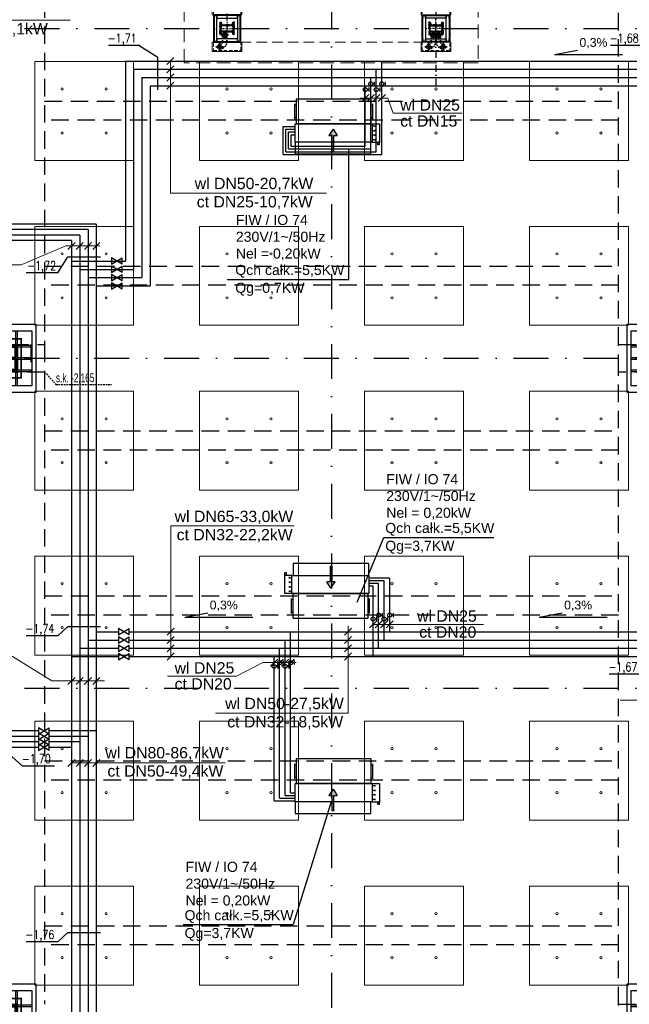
# Model space of a CAD drawing. Header units: centimetres. Extents: x -10702 to 24628, y -4437 to 19798.
# Tile 32 of 92: x 9893 to 11002, y 6225 to 8016. Entities that reach past the tile are written whole.
import ezdxf

# ---------------------------------------------------------------- set-up
doc = ezdxf.new("R2010")
doc.units = ezdxf.units.CM
for name, pattern in [('Balustrady$0$DASHED', [0.75, 0.5, -0.25]), ('DASHDOT2', [12.7, 6.35, -3.175, 0, -3.175]), ('DIVIDE', [31.75, 12.7, -6.35, 0, -6.35, 0, -6.35]), ('HIDDEN', [9.525, 6.35, -3.175]), ('Kondygnacja  -0_5$0$HIDDEN', [9.525, 6.35, -3.175]), ('Kondygnacja  -0_5$0$HIDDEN2', [4.7625, 3.175, -1.5875]), ('Obudowy i okł. słupów$0$HIDDEN', [9.525, 6.35, -3.175]), ('Osie rzutów$0$DASHDOT2', [12.7, 6.35, -3.175, 0, -3.175]), ('Przekrój B-B$0$DASHDOT2', [12.7, 6.35, -3.175, 0, -3.175])]:
    doc.linetypes.add(name, pattern=pattern)
doc.layers.get('0').update_dxf_attribs({"color": 8})
for name, color, linetype in [('ARCH_INFO_OSIE', 8, 'Continuous'), ('ARCH_INFO_OSIE_IST', 8, 'Przekrój B-B$0$DASHDOT2'), ('bgde_dodatki powykonawcze', 7, 'Continuous'), ('D1$0$ARCH_INFO_OPISY', 8, 'Continuous'), ('KJP_ARMATURA', 2, 'Continuous'), ('KJP_KK_OPISY MOCY klimakonwektorów', 7, 'Continuous'), ('Kondygnacja  -0_5$0$ARCH_KONSTR_POWYŻEJ RZUTU', 8, 'Kondygnacja  -0_5$0$HIDDEN'), ('Kondygnacja  -0_5$0$ARCH_KONSTR_POWYŻEJ RZUTU_IST', 8, 'Kondygnacja  -0_5$0$HIDDEN2'), ('Kondygnacja  -0_5$0$ARCH_KONSTRUKCJA_NIEWIDOCZNA', 8, 'Continuous'), ('Kondygnacja  -0_5$0$ARCH_OKŁADZINA', 8, 'Continuous'), ('Kondygnacja  -0_5$0$ARCH_SŁUPY', 8, 'Continuous'), ('Kondygnacja -1$0$ARCH_STAL_IST', 8, 'Continuous'), ('Obudowy i okł. słupów$0$ARCH_GK', 8, 'Continuous'), ('Obudowy i okł. słupów$0$ARCH_PROFILE', 8, 'Continuous'), ('Osie rzutów$0$ARCH_INFO_OSIE_IST', 8, 'Osie rzutów$0$DASHDOT2'), ('Osie rzutów$0$ARCH_INFO_OSIE_OPISY_IST', 8, 'Continuous')]:
    doc.layers.add(name, color=color, linetype=linetype)
for name, color, linetype, lineweight in [('bgde_opis ct 1', 7, 'Continuous', 20), ('bgde_rzędne wl ct', 7, 'Continuous', 25), ('bgde_urządzenia', 3, 'Continuous', 30), ('INSTALACJE', 8, 'Continuous', 35), ('KJP_CT_kk_powrót', 30, '04_CT_KOMF_POW', 25), ('KJP_CT_kk_zasil', 30, '04_CT_KOMF_ZAS', 25), ('KJP_WL_kk zasil', 150, '04_WL_KOMF_ZAS', 25), ('KJP_WL_kk_powr', 150, '04_WL_KOMF_POW', 25), ('Obudowy i okł. słupów$0$ARCH_hatch', 8, 'Continuous', 13), ('Obudowy i okł. słupów$0$ARCH_WIDOK', 8, 'Continuous', 13), ('SU Lampy kwadratowe  -05$0$ARCH_SUFITY_PODWIESZANE', 8, 'Continuous', 9)]:
    doc.layers.add(name, color=color, linetype=linetype, lineweight=lineweight)
doc.styles.add('Arial', font='arial.ttf')
doc.styles.add('Kondygnacja  -0_5$0$BIKTS', font='bikromsw.shx', dxfattribs={"width": 0.8})
doc.styles.add('st rom', font='Romans.shx', dxfattribs={"width": 0.8})
doc.linetypes.add('04_CT_KOMF_POW', pattern='A,100,-15,["CTKp",Standard,S=10,R=0,X=-10,Y=-5],-35', length=150)
doc.linetypes.add('04_CT_KOMF_ZAS', pattern='A,100,-15,["CTKz",Standard,S=10,R=0,X=-10,Y=-5],-35', length=150)
doc.linetypes.add('04_WL_KOMF_POW', pattern='A,100,-15,["WLKp",Standard,S=10,R=0,X=-10,Y=-5],-35', length=150)
doc.linetypes.add('04_WL_KOMF_ZAS', pattern='A,100,-15,["WLKz",Standard,S=10,R=0,X=-10,Y=-5],-35', length=150)
pattern_1 = [(45, (-1133.3117, -3177.9858), (-0.6735192, 0.6735192), [])]
pattern_2 = [(315, (-9168.25782, 10650.3877), (0.224506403, 0.224506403), [])]

# ---------------------------------------------------------------- blocks, each defined once
blk = doc.blocks.new('Osie rzutów')
at = {"layer": 'Osie rzutów$0$ARCH_INFO_OSIE_IST', "ltscale": 10}
for p, q in [((10460, 12510), (10460, 4623.26)), ((4436.24, 8000), (15156.54, 8000)), ((4436.04, 7400), (15156.54, 7400)), ((4436.04, 6800), (15156.54, 6800))]:
    blk.add_line(p, q, dxfattribs=at)
blk = doc.blocks.new('SU Lampy kwadratowe  -05$0$moduł sufitu')
at = {"layer": 'SU Lampy kwadratowe  -05$0$ARCH_SUFITY_PODWIESZANE'}
for points in [[(60, -60), (240, -60), (240, -240), (60, -240)], [(360, -60), (540, -60), (540, -240), (360, -240)], [(60, -360), (240, -360), (240, -540), (60, -540)], [(360, -360), (540, -360), (540, -540), (360, -540)]]:
    blk.add_lwpolyline(points, close=True, dxfattribs=at)
for centre in [(110, -110), (190, -110), (410, -110), (490, -110), (110, -190), (190, -190), (410, -190), (490, -190), (110, -410), (190, -410), (410, -410), (490, -410), (110, -490), (190, -490), (410, -490), (490, -490)]:
    blk.add_circle(centre, 2, dxfattribs=at)
blk = doc.blocks.new('SU Lampy kwadratowe  -05')
at = {"layer": 'SU Lampy kwadratowe  -05$0$ARCH_SUFITY_PODWIESZANE'}
for p in [(9860, 8000), (10460, 8000), (9860, 7400), (10460, 7400), (9860, 6800), (10460, 6800)]:
    blk.add_blockref('SU Lampy kwadratowe  -05$0$moduł sufitu', p, dxfattribs=at)
blk = doc.blocks.new('Kondygnacja  -0_5$0$słup_kwadrat')
at = {"layer": 'Kondygnacja  -0_5$0$ARCH_SŁUPY', "lineweight": 40}
h = blk.add_hatch(dxfattribs=at)
h.set_pattern_fill('ANSI31', color=256, scale=0.3, style=0)
h.set_pattern_definition(pattern_1)
h.paths.add_polyline_path([(36, 34), (39, 34), (39, 84), (36, 84)])
h = blk.add_hatch(dxfattribs=at)
h.set_pattern_fill('ANSI31', color=256, scale=0.3, style=0)
h.set_pattern_definition(pattern_1)
h.paths.add_polyline_path([(89, 80), (89, 83), (39, 83), (39, 80)])
h = blk.add_hatch(dxfattribs=at)
h.set_pattern_fill('ANSI31', color=256, scale=0.3, style=0)
h.set_pattern_definition(pattern_1)
h.paths.add_polyline_path([(89, 34), (92, 34), (92, 84), (89, 84)])
h = blk.add_hatch(dxfattribs=at)
h.set_pattern_fill('ANSI31', color=256, scale=0.3, style=0)
h.set_pattern_definition(pattern_1)
h.paths.add_polyline_path([(89, 57.5), (89, 60.5), (39, 60.5), (39, 57.5)])
h = blk.add_hatch(dxfattribs=at)
h.set_pattern_fill('ANSI31', color=256, scale=0.3, style=0)
h.set_pattern_definition(pattern_1)
h.paths.add_polyline_path([(89, 35), (89, 38), (39, 38), (39, 35)])
at = {"layer": 'Kondygnacja  -0_5$0$ARCH_KONSTRUKCJA_NIEWIDOCZNA'}
blk.add_lwpolyline([(119, 109), (119, 9), (9, 9), (9, 109)], close=True, dxfattribs=at)
for points in [[(36, 109), (36, 84)], [(39, 109), (39, 84)], [(62.5, 109), (62.5, 83)], [(65.5, 109), (65.5, 83)], [(89, 109), (89, 84)], [(92, 109), (92, 84)], [(9, 83), (36, 83)], [(9, 80), (36, 80)], [(92, 83), (119, 83)], [(92, 80), (119, 80)], [(9, 60.5), (36, 60.5)], [(9, 57.5), (36, 57.5)], [(92, 60.5), (119, 60.5)], [(92, 57.5), (119, 57.5)], [(9, 38), (36, 38)], [(92, 38), (119, 38)], [(9, 35), (36, 35)], [(36, 34), (36, 9)], [(39, 34), (39, 9)], [(62.5, 35), (62.5, 9)], [(65.5, 35), (65.5, 9)], [(89, 34), (89, 9)], [(92, 35), (119, 35)], [(92, 34), (92, 9)]]:
    blk.add_lwpolyline(points, dxfattribs=at)
at = {"layer": 'Kondygnacja  -0_5$0$ARCH_OKŁADZINA'}
blk.add_lwpolyline([(2, 121), (126, 121), (126, -3), (2, -3)], close=True, dxfattribs=at)
at = {"layer": 'Kondygnacja  -0_5$0$ARCH_SŁUPY', "lineweight": 40}
for p, q in [((39, 60.5), (89, 60.5)), ((89, 57.5), (39, 57.5))]:
    blk.add_line(p, q, dxfattribs=at)
at = {"layer": 'Kondygnacja  -0_5$0$ARCH_SŁUPY', "lineweight": 50, "const_width": 3}
blk.add_lwpolyline([(28.5, 94.5), (99.5, 94.5), (99.5, 23.5), (28.5, 23.5)], close=True, dxfattribs=at)
at = {"layer": 'Kondygnacja  -0_5$0$ARCH_SŁUPY', "lineweight": 40}
for points in [[(36, 84), (39, 84), (39, 34), (36, 34)], [(89, 84), (92, 84), (92, 34), (89, 34)]]:
    blk.add_lwpolyline(points, close=True, dxfattribs=at)
for points in [[(89, 83), (39, 83)], [(39, 80), (89, 80)], [(89, 38), (39, 38)], [(39, 35), (89, 35)]]:
    blk.add_lwpolyline(points, dxfattribs=at)
blk = doc.blocks.new('Kondygnacja  -0_5$0$konstrukcja istniejąca -0.5')
at = {"layer": 'Kondygnacja  -0_5$0$ARCH_KONSTR_POWYŻEJ RZUTU_IST', "ltscale": 10}
for points in [[(9938, 8575), (9938, 7425)], [(10982, 7425), (10982, 8575)], [(9938, 7375), (9782, 7375), (9782, 7425), (9938, 7425), (9938, 7375)], [(11138, 7375), (10982, 7375), (10982, 7425), (11138, 7425), (11138, 7375)], [(9938, 7375), (9938, 6225)], [(10982, 6225), (10982, 7375)], [(9938, 7267.9), (10982, 7267.9)], [(10982, 7232.9), (9938, 7232.9)], [(9938, 6967.9), (10982, 6967.9)], [(10982, 6932.9), (9938, 6932.9)], [(9938, 6667.9), (10982, 6667.9)], [(10982, 6632.9), (9938, 6632.9)], [(9938, 6367.9), (10982, 6367.9)], [(10982, 6332.9), (9938, 6332.9)], [(11138, 6175), (10982, 6175), (10982, 6225), (11138, 6225), (11138, 6175)]]:
    blk.add_lwpolyline(points, dxfattribs=at)
at = {"layer": 'Kondygnacja  -0_5$0$ARCH_KONSTR_POWYŻEJ RZUTU_IST', "ltscale": 10, "elevation": 0}
for points in [[(9938, 7867.9), (10982, 7867.9)], [(10982, 7832.9), (9938, 7832.9)], [(9938, 7567.9), (10982, 7567.9)], [(10982, 7532.9), (9938, 7532.9)], [(9913, 7425), (9913, 7375)]]:
    blk.add_lwpolyline(points, dxfattribs=at)
at = {"layer": 'Kondygnacja  -0_5$0$ARCH_KONSTR_POWYŻEJ RZUTU_IST'}
blk.add_lwpolyline([(9938, 7375), (9958.7, 7352.5), (10059.8, 7352.5)], dxfattribs=at)
at = {"layer": 'Kondygnacja  -0_5$0$ARCH_KONSTR_POWYŻEJ RZUTU_IST', "style": 'Kondygnacja  -0_5$0$BIKTS', "width": 0.7}
blk.add_text('s.k. -2,165', height=16, dxfattribs=at).set_placement((9958.7, 7356.5))
blk = doc.blocks.new('pB słup')
at = {"layer": 'Kondygnacja -1$0$ARCH_STAL_IST'}
h = blk.add_hatch(dxfattribs=at)
h.set_pattern_fill('ANSI31', color=256, scale=0.1, angle=270, style=0)
h.set_pattern_definition(pattern_2)
edge = h.paths.add_edge_path()
edge.add_arc((24.9, 9.6), 0.87, 360, 442.0272)
edge.add_line((25, 10.5), (21.3, 11))
edge.add_arc((21.4, 11.5), 0.52, 180, 262.0272, ccw=False)
edge.add_line((20.9, 11.5), (20.9, 12))
edge.add_line((20.9, 12), (31.5, 12))
edge.add_line((31.5, 12), (31.5, 11.5))
edge.add_arc((31, 11.5), 0.52, -82.0272, 0, ccw=False)
edge.add_line((31.1, 11), (27.4, 10.5))
edge.add_arc((27.5, 9.6), 0.87, 97.9728, 180)
edge.add_line((26.6, 9.6), (26.6, -9.6))
edge.add_arc((27.5, -9.6), 0.87, 180, 262.0272)
edge.add_line((27.4, -10.5), (31.1, -11))
edge.add_arc((31, -11.5), 0.52, 0, 82.0272, ccw=False)
edge.add_line((31.5, -11.5), (31.5, -12))
edge.add_line((31.5, -12), (20.9, -12))
edge.add_line((20.9, -12), (20.9, -11.5))
edge.add_arc((21.4, -11.5), 0.52, 97.9728, 180, ccw=False)
edge.add_line((21.3, -11), (25, -10.5))
edge.add_arc((24.9, -9.6), 0.87, 277.9728, 360)
edge.add_line((25.8, -9.6), (25.8, 9.6))
h = blk.add_hatch(dxfattribs=at)
h.set_pattern_fill('ANSI31', color=256, scale=0.1, angle=270, style=0)
h.set_pattern_definition(pattern_2)
edge = h.paths.add_edge_path()
edge.add_arc((38.1, 9.6), 0.87, 97.9728, 180, ccw=False)
edge.add_line((38, 10.5), (41.7, 11))
edge.add_arc((41.6, 11.5), 0.52, 277.9728, 360)
edge.add_line((42.1, 11.5), (42.1, 12))
edge.add_line((42.1, 12), (31.5, 12))
edge.add_line((31.5, 12), (31.5, 11.5))
edge.add_arc((32, 11.5), 0.52, 180, 262.0272)
edge.add_line((31.9, 11), (35.6, 10.5))
edge.add_arc((35.5, 9.6), 0.87, 0, 82.0272, ccw=False)
edge.add_line((36.4, 9.6), (36.4, -9.6))
edge.add_arc((35.5, -9.6), 0.87, 277.9728, 360, ccw=False)
edge.add_line((35.6, -10.5), (31.9, -11))
edge.add_arc((32, -11.5), 0.52, 97.9728, 180)
edge.add_line((31.5, -11.5), (31.5, -12))
edge.add_line((31.5, -12), (42.1, -12))
edge.add_line((42.1, -12), (42.1, -11.5))
edge.add_arc((41.6, -11.5), 0.52, 360, 442.0272)
edge.add_line((41.7, -11), (38, -10.5))
edge.add_arc((38.1, -9.6), 0.87, 180, 262.0272, ccw=False)
edge.add_line((37.2, -9.6), (37.2, 9.6))
at = {"layer": 'Obudowy i okł. słupów$0$ARCH_hatch'}
h = blk.add_hatch(dxfattribs=at)
h.set_pattern_fill('AR-SAND', color=256, scale=0.01, style=0)
h.paths.add_polyline_path([(6.5, 25), (6.5, -25), (56.5, -25), (56.5, 25)])
h.paths.add_polyline_path([(55.2, 23.7), (55.2, -23.8), (7.7, -23.8), (7.7, 23.7)], flags=16)
at = {"layer": 'ARCH_INFO_OSIE', "linetype": 'DIVIDE', "ltscale": 0.1}
for points in [[(51.1, 0), (11.9, 0)], [(23, 0), (32.8, 0)], [(31.5, -14), (31.5, 14)]]:
    blk.add_lwpolyline(points, dxfattribs=at)
at = {"layer": 'Kondygnacja -1$0$ARCH_STAL_IST'}
for points in [[(25.8, 9.6, 0.37402), (25, 10.5), (21.3, 11, -0.37402), (20.9, 11.5), (20.9, 12), (31.5, 12), (31.5, 11.5, -0.37402), (31.1, 11), (27.4, 10.5, 0.37402), (26.6, 9.6), (26.6, -9.6, 0.37402), (27.4, -10.5), (31.1, -11, -0.37402), (31.5, -11.5), (31.5, -12), (20.9, -12), (20.9, -11.5, -0.37402), (21.3, -11), (25, -10.5, 0.37402), (25.8, -9.6)], [(37.2, 9.6, -0.37402), (38, 10.5), (41.7, 11, 0.37402), (42.1, 11.5), (42.1, 12), (31.5, 12), (31.5, 11.5, 0.37402), (31.9, 11), (35.6, 10.5, -0.37402), (36.4, 9.6), (36.4, -9.6, -0.37402), (35.6, -10.5), (31.9, -11, 0.37402), (31.5, -11.5), (31.5, -12), (42.1, -12), (42.1, -11.5, 0.37402), (41.7, -11), (38, -10.5, -0.37402), (37.2, -9.6)]]:
    blk.add_lwpolyline(points, format="xyb", close=True, dxfattribs=at)
at = {"layer": 'Obudowy i okł. słupów$0$ARCH_GK'}
for points in [[(6.5, -25), (56.5, -25), (56.5, 25), (6.5, 25)], [(7.7, -23.8), (55.2, -23.8), (55.2, 23.7), (7.7, 23.7)]]:
    blk.add_lwpolyline(points, close=True, dxfattribs=at)
at = {"layer": 'Obudowy i okł. słupów$0$ARCH_PROFILE'}
for points in [[(7.8, 22.2), (7.8, 22.3), (7.8, 22.8), (7.7, 22.8), (7.7, 23.7), (12.8, 23.7, -1), (12.8, 23.7), (7.8, 23.7), (7.8, 22.9), (7.9, 22.8), (7.9, 22.2), (7.8, 22.1), (7.8, 20.9), (7.9, 20.8), (7.9, 19.7), (7.8, 19.6), (7.8, 18.8), (12.8, 18.8, -1), (12.8, 18.8), (7.7, 18.8), (7.7, 19.6), (7.8, 19.8), (7.8, 20.8), (7.8, 20.9)], [(55.3, 22.2), (55.2, 22.3), (55.2, 22.8), (55.3, 22.8), (55.3, 23.7), (50.3, 23.7, 1), (50.3, 23.7), (55.3, 23.7), (55.3, 22.9), (55.2, 22.8), (55.2, 22.2), (55.3, 22.1), (55.3, 20.9), (55.2, 20.8), (55.2, 19.7), (55.3, 19.6), (55.3, 18.8), (50.3, 18.8, 1), (50.3, 18.8), (55.3, 18.8), (55.3, 19.6), (55.2, 19.8), (55.2, 20.8), (55.3, 20.9)], [(7.8, -22.2), (7.8, -22.2), (7.8, -22.8), (7.7, -22.8), (7.7, -23.8), (12.8, -23.8, 1), (12.8, -23.7), (7.8, -23.7), (7.8, -22.9), (7.9, -22.8), (7.9, -22.2), (7.8, -22.1), (7.8, -20.9), (7.9, -20.8), (7.9, -19.7), (7.8, -19.6), (7.8, -18.8), (12.8, -18.8, 1), (12.8, -18.8), (7.7, -18.8), (7.7, -19.6), (7.8, -19.8), (7.8, -20.8), (7.8, -20.9)], [(55.3, -22.2), (55.2, -22.2), (55.2, -22.8), (55.3, -22.8), (55.3, -23.8), (50.3, -23.8, -1), (50.3, -23.7), (55.3, -23.7), (55.3, -22.9), (55.2, -22.8), (55.2, -22.2), (55.3, -22.1), (55.3, -20.9), (55.2, -20.8), (55.2, -19.7), (55.3, -19.6), (55.3, -18.8), (50.3, -18.8, -1), (50.3, -18.8), (55.3, -18.8), (55.3, -19.6), (55.2, -19.8), (55.2, -20.8), (55.3, -20.9)]]:
    blk.add_lwpolyline(points, format="xyb", close=True, dxfattribs=at)
blk.add_lwpolyline([(50.3, -8.4), (50.3, -18.8), (12.8, -18.8), (12.8, 18.8), (50.3, 18.8), (50.3, -8.4)], dxfattribs=at)
at = {"layer": 'Obudowy i okł. słupów$0$ARCH_WIDOK'}
for points in [[(-10.5, -27), (6.5, -27), (6.5, 27), (-10.5, 27)], [(73.5, -27), (56.5, -27), (56.5, 27), (73.5, 27)]]:
    blk.add_lwpolyline(points, close=True, dxfattribs=at)
at = {"layer": 'Obudowy i okł. słupów$0$ARCH_WIDOK', "linetype": 'Obudowy i okł. słupów$0$HIDDEN'}
blk.add_lwpolyline([(71.5, -25), (71.5, 25), (-8.5, 25), (-8.5, -25)], close=True, dxfattribs=at)
at = {"layer": 'Obudowy i okł. słupów$0$ARCH_WIDOK'}
blk.add_lwpolyline([(37.7, -9.4, 0.520567), (37.7, -8.9, 0.520567), (37.7, -8.2, 0.520567), (37.7, -6.9, 0.520567), (37.7, -4.9, 0.520567), (37.7, -2.8, 0.520567), (37.7, -2.5, 0.520567), (37.7, -1.3, 0.520567), (37.7, 0, 0.520567), (37.7, 0.8, 0.520567), (37.7, 1.9, 0.520567), (37.7, 3.6, 0.520567), (37.7, 5, 0.520567), (37.7, 5.5, 0.520567), (37.7, 7.1, 0.520567), (37.7, 8.2, 0.520567), (37.7, 8.5, 0.520567), (37.7, 9.1, 0.520567), (38.4, 9.1, 0.520567), (38.4, 9.6, 0.520567), (39.2, 9.6, 0.520567), (39.2, 10.3, 0.520567), (40.2, 10.3, 0.520567), (41.1, 10.3, 0.391103), (41.8, 10.6, 0.097049), (42.4, 10.8, 0.466209), (42.8, 11.4, 0.695481), (42.7, 12, 0.486099), (42.8, 12.8, 0.35864), (41.8, 12.9, 0.520567), (40.7, 12.9, 0.520567), (39.9, 12.9, 0.520567), (38.8, 12.9, 0.520567), (37.5, 12.9, 0.520567), (36.5, 12.9, 0.520567), (36.5, 12.4, 0.520567), (35.3, 12.4, 0.520567), (34.3, 12.4, 0.520567), (33.7, 12.4, 0.520567), (32.9, 12.4, 0.520567), (32.1, 12.4, 0.520567), (31.3, 12.4, 0.520567), (30.6, 12.4, 0.630412), (28.2, 12.7, 0.291029), (26.1, 12.6, 0.793013), (24.5, 12.9, 0.148616), (22.1, 12.8, 0.285246), (20.5, 13.3, 1.165163), (19.8, 12.7, 1.326239), (19.8, 11.9, 0.520567), (19.8, 11, 0.520567), (20.9, 11, 0.520567), (20.9, 9.9, 0.520567), (22.7, 9.9, 0.520567), (23.5, 9.9, 0.520567), (23.5, 8.9, 0.520567), (25, 8.9, 0.520567), (25, 7.3, 0.520567), (25, 6.2, 0.520567), (24.9, 5.2, 0.520567), (24.9, 4.6, 0.520567), (25, 2.9, 0.520567), (25, 0.7, 0.520567), (25, -1.4, 0.520567), (25, -3.2, 0.520567), (25.1, -4.2, 0.520567), (25.2, -6.3, 0.520567), (25.1, -7.4, 0.520567), (25.1, -8.3, 0.520567), (25.1, -9, 0.520567), (24.9, -9.6, 0.520567), (23.8, -9.8, 0.520567), (22.6, -9.8, 0.520567), (21.8, -10.1, 0.520567), (20.8, -10.2, 0.520567), (20.3, -10.4, 0.520567), (20.2, -11.1, 0.520567), (20.2, -12.3, 0.520567), (21.2, -13.3, 0.520567), (22, -13.2, 0.520567), (22.9, -13.3, 0.520567), (24.2, -13.1, 0.520567), (25.4, -13.1, 0.520567), (26.8, -13.2, 0.520567), (28.8, -13.3, 0.520567), (30, -13.2, 0.520567), (31.5, -12.9, 0.520567), (32.5, -13, 0.520567), (34, -13.1, 0.520567), (35.7, -13.2, 0.520567), (37, -13.2, 0.520567), (39.2, -13.1, 0.520567), (41.2, -13.2, 0.520567), (42.5, -12.8, 0.520567), (43, -12.1, 0.520567), (42.8, -11.1, 0.520567), (42.3, -10.5, 0.520567), (41.6, -10, 0.520567), (40.4, -9.7, 0.520567), (39.4, -9.7, 0.520567)], format="xyb", close=True, dxfattribs=at)
blk = doc.blocks.new('schody połówka')
at = {"layer": 'ARCH_INFO_OSIE_IST', "ltscale": 2}
for p, q in [((0, -1811, -630), (0, 114, -630)), ((380, 21), (380, -1905.1))]:
    blk.add_line(p, q, dxfattribs=at)
at = {"layer": 'INSTALACJE', "linetype": 'DASHDOT2', "ltscale": 10}
for p, q in [((-4.5, -1818.9, -1120), (-4.5, -1804.9, -140)), ((375.5, -1818.9, -1120), (375.5, -1804.9, -140)), ((384.5, -1818.9, -1120), (384.5, -1804.9, -140)), ((-13.5, -1840.4, -1750), (-13.5, -1826.4, -770)), ((2.5, -1811.9, -1120), (-11.5, -1811.9, -140)), ((366.5, -1840.4, -1750), (366.5, -1826.4, -770)), ((382.5, -1811.9, -1120), (368.5, -1811.9, -140)), ((377.5, -1811.9, -1120), (391.5, -1811.9, -140)), ((393.5, -1840.4, -1750), (393.5, -1826.4, -770)), ((-6.5, -1833.4, -1750), (-20.5, -1833.4, -770)), ((373.5, -1833.5, -1120), (359.5, -1833.5, -140)), ((386.5, -1833.4, -1750), (400.5, -1833.4, -770))]:
    blk.add_line(p, q, dxfattribs=at)
at = {"layer": 'INSTALACJE', "linetype": 'HIDDEN', "ltscale": 0.5}
for p, q in [((-8.5, -1811.8, -630), (-8.5, -1824.4, -630)), ((-0.5, -1811.8, -630), (-0.5, -1824.4, -630)), ((371.5, -1811.8, -630), (371.5, -1824.4, -630)), ((379.5, -1811.8, -630), (379.5, -1824.4, -630)), ((380.5, -1811.8, -630), (380.5, -1824.4, -630)), ((388.5, -1811.8, -630), (388.5, -1824.4, -630))]:
    blk.add_line(p, q, dxfattribs=at)
at = {"layer": 'INSTALACJE'}
for centre in [(-4.5, -1811.9, -630), (375.5, -1811.9, -630), (384.5, -1811.9, -630)]:
    blk.add_circle(centre, 4, dxfattribs=at)
at = {"layer": 'INSTALACJE', "linetype": 'HIDDEN', "ltscale": 0.5}
for centre in [(-13.5, -1833.5, -630), (366.5, -1833.5, -630), (393.5, -1833.5, -630)]:
    blk.add_circle(centre, 4, dxfattribs=at)
for centre, radius, start, end in [((-13.5, -1824.4, -630), 5, 270, 0), ((-13.5, -1824.4, -630), 13, 270, 0), ((366.5, -1824.4, -630), 5, 270, 0), ((366.5, -1824.4, -630), 13, 270, 0), ((393.5, -1824.4, -630), 13, 180, 270), ((393.5, -1824.4, -630), 5, 180, 270)]:
    blk.add_arc(centre, radius, start, end, dxfattribs=at)
at = {"layer": 'Obudowy i okł. słupów$0$ARCH_WIDOK', "linetype": 'Obudowy i okł. słupów$0$HIDDEN', "ltscale": 3}
blk.add_line((25, -1825, -630), (355, -1825, -630), dxfattribs=at)
at = {"layer": 'D1$0$ARCH_INFO_OPISY', "rotation": 270}
blk.add_blockref('pB słup', (0, -1768.5, -630), dxfattribs=at)
at = {"layer": 'D1$0$ARCH_INFO_OPISY', "xscale": -1, "rotation": 90}
blk.add_blockref('pB słup', (380, -1768.5, -630), dxfattribs=at)

msp = doc.modelspace()

# ---------------------------------------------------------------- hatches: boundary and pattern name
at = {"layer": 'bgde_urządzenia'}
h = msp.add_hatch(color=256, dxfattribs=at)
h.paths.add_polyline_path([(10464.358, 7793.417), (10461.358, 7793.417), (10461.358, 7805.083), (10455.168, 7805.083), (10462.858, 7816.511), (10470.548, 7805.083), (10464.358, 7805.083)])
h.paths.add_polyline_path([(10464.358, 7776.75), (10461.358, 7776.75), (10461.358, 7793.417), (10464.358, 7793.417)])
h = msp.add_hatch(color=256, dxfattribs=at)
h.paths.add_polyline_path([(10457.442, 7005.111), (10460.442, 7005.111), (10460.442, 6993.445), (10466.632, 6993.445), (10458.942, 6982.018), (10451.252, 6993.445), (10457.442, 6993.445)])
h.paths.add_polyline_path([(10457.442, 7021.779), (10460.442, 7021.779), (10460.442, 7005.111), (10457.442, 7005.111)])
h = msp.add_hatch(color=256, dxfattribs=at)
h.paths.add_polyline_path([(10464.358, 6593.417), (10461.358, 6593.417), (10461.358, 6605.083), (10455.168, 6605.083), (10462.858, 6616.511), (10470.548, 6605.083), (10464.358, 6605.083)])
h.paths.add_polyline_path([(10464.358, 6576.75), (10461.358, 6576.75), (10461.358, 6593.417), (10464.358, 6593.417)])

# ---------------------------------------------------------------- linework, layer by layer
at = {"linetype": 'Balustrady$0$DASHED', "lineweight": 20, "ltscale": 50, "elevation": -630}
msp.add_lwpolyline([(10192.04, 9882.349), (10726.453, 9882.349), (10726.453, 7937.339), (10192.04, 7937.339)], close=True, dxfattribs=at)
at = {"layer": 'bgde_dodatki powykonawcze'}
for p, q in [((10534.936, 7899.28), (10538.367, 7899.28)), ((10538.367, 7895.621), (10538.367, 7902.939)), ((10554.935, 7899.303), (10558.367, 7899.303)), ((10558.367, 7895.644), (10558.367, 7902.962)), ((10524.943, 7888.69), (10528.375, 7888.69)), ((10528.375, 7885.031), (10528.375, 7892.349)), ((10544.943, 7888.713), (10548.375, 7888.713)), ((10548.375, 7885.054), (10548.375, 7892.372)), ((10549.262, 6932.872), (10552.694, 6932.872)), ((10552.694, 6929.213), (10552.694, 6936.531)), ((10569.262, 6932.895), (10572.694, 6932.895)), ((10572.694, 6929.236), (10572.694, 6936.554)), ((10539.27, 6925.882), (10542.702, 6925.882)), ((10542.702, 6922.223), (10542.702, 6929.541)), ((10559.27, 6925.905), (10562.702, 6925.905)), ((10562.702, 6922.246), (10562.702, 6929.564)), ((10362.647, 6835.794), (10362.647, 6843.112)), ((10369.207, 6846.443), (10372.639, 6846.443)), ((10372.639, 6842.784), (10372.639, 6850.102)), ((10382.647, 6835.816), (10382.647, 6843.134)), ((10389.207, 6846.465), (10392.639, 6846.465)), ((10392.639, 6842.806), (10392.639, 6850.124)), ((10359.215, 6839.453), (10362.647, 6839.453)), ((10379.215, 6839.475), (10382.647, 6839.475))]:
    msp.add_line(p, q, dxfattribs=at)
for centre in [(10531.336, 7899.28), (10551.335, 7899.303), (10521.343, 7888.69), (10541.343, 7888.713), (10545.662, 6932.872), (10565.662, 6932.895), (10535.67, 6925.882), (10555.67, 6925.905), (10355.615, 6839.453), (10365.607, 6846.443), (10375.615, 6839.475), (10385.607, 6846.465)]:
    msp.add_circle(centre, 3.6, dxfattribs=at)
at = {"layer": 'bgde_opis ct 1'}
for p, q in [((9984.759, 8014.816), (9704.374, 8014.816)), ((10173.223, 7947.147), (10160.335, 7934.259)), ((10166.779, 7700.229), (10166.779, 7940.703)), ((10173.223, 7932.147), (10160.335, 7919.259)), ((10173.223, 7917.147), (10160.335, 7904.259)), ((10173.223, 7902.147), (10160.335, 7889.259)), ((10562.35, 7873.32), (10512.02, 7873.32)), ((10527.983, 7879.763), (10515.095, 7866.876)), ((10537.983, 7879.763), (10525.095, 7866.876)), ((10547.983, 7879.763), (10535.095, 7866.876)), ((10557.983, 7879.763), (10545.095, 7866.876)), ((10571.857, 7845.715), (10562.35, 7873.32)), ((10571.857, 7845.715), (10697.683, 7845.715)), ((10450.651, 7700.229), (10166.779, 7700.229)), ((9976.833, 7604.302), (9895.432, 7570.211)), ((10038.637, 7604.302), (9976.833, 7604.302)), ((9993.446, 7610.746), (9980.558, 7597.858)), ((10008.446, 7610.746), (9995.558, 7597.858)), ((10023.446, 7610.746), (10010.558, 7597.858)), ((10038.446, 7610.746), (10025.558, 7597.858)), ((9895.432, 7570.211), (9659.125, 7570.211)), ((10391.78, 7095.51), (10167.392, 7095.51)), ((10167.392, 6857.616), (10167.392, 7095.51)), ((10490.074, 6857.616), (10490.074, 6913.463)), ((10542.106, 6922.548), (10529.218, 6909.66)), ((10736.242, 6916.104), (10535.662, 6916.104)), ((10552.106, 6922.548), (10539.218, 6909.66)), ((10562.106, 6922.548), (10549.218, 6909.66)), ((10572.084, 6922.548), (10559.196, 6909.66)), ((10173.836, 6909.059), (10160.948, 6896.172)), ((10496.518, 6909.059), (10483.63, 6896.172)), ((9838.989, 6882.53), (9951.023, 6813.134)), ((10173.836, 6894.059), (10160.948, 6881.172)), ((10173.836, 6879.059), (10160.948, 6866.172)), ((10496.518, 6894.059), (10483.63, 6881.172)), ((10496.518, 6879.059), (10483.63, 6866.172)), ((10173.836, 6864.059), (10160.948, 6851.172)), ((10496.518, 6864.059), (10483.63, 6851.172)), ((10287.238, 6821.801), (10334.822, 6846.465)), ((10334.822, 6846.465), (10395.811, 6846.465)), ((10362.051, 6852.909), (10349.163, 6840.021)), ((10372.051, 6852.909), (10359.163, 6840.021)), ((10382.051, 6852.909), (10369.163, 6840.021)), ((10392.051, 6852.909), (10379.163, 6840.021)), ((10490.074, 6754.363), (10490.074, 6857.616)), ((9951.023, 6813.134), (10047.1, 6813.134)), ((9993.446, 6819.578), (9980.558, 6806.69)), ((10008.446, 6819.578), (9995.558, 6806.69)), ((10023.166, 6819.578), (10010.278, 6806.69)), ((10038.446, 6819.578), (10025.558, 6806.69)), ((10161.412, 6821.801), (10287.238, 6821.801)), ((11265.153, 6778.113), (10984.768, 6778.112)), ((10490.074, 6754.363), (10248.693, 6754.363)), ((9993.446, 6670.559), (9980.558, 6657.671)), ((10266.353, 6664.115), (9987.002, 6664.115)), ((10008.446, 6670.559), (9995.558, 6657.671)), ((10023.446, 6670.559), (10010.558, 6657.671)), ((10038.446, 6670.559), (10025.558, 6657.671))]:
    msp.add_line(p, q, dxfattribs=at)
at = {"layer": 'bgde_rzędne wl ct'}
for p, q in [((10111.968, 7969.208), (10053.973, 7969.208)), ((10110.326, 7969.208), (10143.913, 7947.909)), ((10865.486, 7952.768), (10907.473, 7960.673)), ((10865.486, 7952.768), (10989.476, 7952.768)), ((11025.231, 7969.208), (10967.362, 7969.208)), ((10143.913, 7888.424), (10143.913, 7947.909)), ((9962.317, 7555.195), (9980.108, 7584.745)), ((9980.108, 7584.745), (10039.593, 7584.745)), ((9962.508, 7555.512), (9904.639, 7555.512)), ((10192.923, 6929.44), (10234.909, 6937.345)), ((10837.594, 6929.44), (10879.581, 6937.345)), ((10192.923, 6929.44), (10316.913, 6929.44)), ((10837.594, 6929.44), (10961.584, 6929.44)), ((9962.317, 6895.261), (9904.448, 6895.261)), ((9962.317, 6895.261), (9980.108, 6912.407)), ((9980.108, 6912.407), (10039.593, 6912.407)), ((11022.984, 6825.359), (10965.115, 6825.359)), ((9898.007, 6658.449), (9878.293, 6675.595)), ((9955.877, 6658.449), (9898.007, 6658.449)), ((9962.317, 6338.547), (9980.108, 6355.693)), ((9980.108, 6355.693), (10039.593, 6355.693)), ((9962.317, 6338.547), (9904.448, 6338.547))]:
    msp.add_line(p, q, dxfattribs=at)
at = {"layer": 'bgde_urządzenia'}
for p, q in [((10392.458, 7862.667), (10392.458, 7835.167)), ((10395.458, 7871.417), (10395.458, 7826.417)), ((10531.458, 7871.417), (10395.458, 7871.417)), ((10531.458, 7871.417), (10531.458, 7826.417)), ((10534.458, 7862.667), (10534.458, 7835.167)), ((10395.458, 7860.167), (10392.458, 7860.167)), ((10531.458, 7860.167), (10534.458, 7860.167)), ((10395.458, 7837.667), (10392.458, 7837.667)), ((10393.958, 7793.417), (10393.958, 7826.417)), ((10393.958, 7826.417), (10533.958, 7826.417)), ((10531.458, 7826.417), (10395.458, 7826.417)), ((10531.458, 7837.667), (10534.458, 7837.667)), ((10533.958, 7826.417), (10533.958, 7793.417)), ((10533.958, 7826.417), (10546.958, 7826.417)), ((10546.958, 7826.417), (10546.958, 7793.417)), ((10462.858, 7816.511), (10455.168, 7805.083)), ((10462.858, 7816.511), (10470.548, 7805.083)), ((10539.158, 7822.292), (10533.958, 7822.292)), ((10539.158, 7814.042), (10533.958, 7814.042)), ((10539.158, 7821.042), (10539.158, 7823.542)), ((10539.158, 7812.792), (10539.158, 7815.292)), ((10531.758, 7793.417), (10393.958, 7793.417)), ((10393.958, 7793.417), (10393.958, 7771.917)), ((10455.168, 7805.083), (10461.358, 7805.083)), ((10461.358, 7776.75), (10461.358, 7805.083)), ((10464.358, 7776.75), (10464.358, 7805.083)), ((10464.358, 7805.083), (10470.548, 7805.083)), ((10531.758, 7771.917), (10531.758, 7793.417)), ((10533.958, 7793.417), (10531.758, 7793.417)), ((10539.158, 7805.792), (10533.958, 7805.792)), ((10539.158, 7797.542), (10533.958, 7797.542)), ((10533.958, 7793.417), (10546.958, 7793.417)), ((10539.158, 7804.542), (10539.158, 7807.042)), ((10539.158, 7796.292), (10539.158, 7798.792)), ((10544.458, 7788.417), (10544.458, 7793.417)), ((10546.958, 7793.417), (10545.458, 7793.417)), ((10546.458, 7793.417), (10546.458, 7788.417)), ((10464.358, 7776.75), (10461.358, 7776.75)), ((10546.458, 7788.417), (10544.458, 7788.417)), ((10393.958, 7771.917), (10531.758, 7771.917)), ((10390.042, 7026.611), (10390.042, 7005.111)), ((10527.842, 7026.611), (10390.042, 7026.611)), ((10457.442, 7021.779), (10457.442, 6993.445)), ((10457.442, 7021.779), (10460.442, 7021.779)), ((10460.442, 7021.779), (10460.442, 6993.445)), ((10527.842, 7005.111), (10527.842, 7026.611)), ((10387.842, 7005.111), (10374.842, 7005.111)), ((10374.842, 6972.111), (10374.842, 7005.111)), ((10374.842, 7005.111), (10376.342, 7005.111)), ((10375.342, 7005.111), (10375.342, 7010.111)), ((10375.342, 7010.111), (10377.342, 7010.111)), ((10377.342, 7010.111), (10377.342, 7005.111)), ((10387.842, 6972.111), (10387.842, 7005.111)), ((10387.842, 7005.111), (10390.042, 7005.111)), ((10390.042, 7005.111), (10527.842, 7005.111)), ((10527.842, 7005.111), (10527.842, 6972.111)), ((10382.642, 7002.236), (10382.642, 6999.736)), ((10382.642, 7000.986), (10387.842, 7000.986)), ((10382.642, 6993.986), (10382.642, 6991.486)), ((10382.642, 6992.736), (10387.842, 6992.736)), ((10382.642, 6985.736), (10382.642, 6983.236)), ((10458.942, 6982.018), (10451.252, 6993.445)), ((10457.442, 6993.445), (10451.252, 6993.445)), ((10458.942, 6982.018), (10466.632, 6993.445)), ((10466.632, 6993.445), (10460.442, 6993.445)), ((10387.842, 6972.111), (10374.842, 6972.111)), ((10382.642, 6984.486), (10387.842, 6984.486)), ((10382.642, 6977.486), (10382.642, 6974.986)), ((10382.642, 6976.236), (10387.842, 6976.236)), ((10527.842, 6972.111), (10387.842, 6972.111)), ((10390.342, 6927.111), (10390.342, 6972.111)), ((10390.342, 6972.111), (10526.342, 6972.111)), ((10526.342, 6927.111), (10526.342, 6972.111)), ((10387.342, 6935.861), (10387.342, 6963.361)), ((10390.342, 6960.861), (10387.342, 6960.861)), ((10526.342, 6960.861), (10529.342, 6960.861)), ((10529.342, 6935.861), (10529.342, 6963.361)), ((10390.342, 6938.361), (10387.342, 6938.361)), ((10526.342, 6938.361), (10529.342, 6938.361)), ((10390.342, 6927.111), (10526.342, 6927.111)), ((10392.458, 6662.667), (10392.458, 6635.167)), ((10395.458, 6671.417), (10395.458, 6626.417)), ((10531.458, 6671.417), (10395.458, 6671.417)), ((10531.458, 6671.417), (10531.458, 6626.417)), ((10534.458, 6662.667), (10534.458, 6635.167)), ((10395.458, 6660.167), (10392.458, 6660.167)), ((10531.458, 6660.167), (10534.458, 6660.167)), ((10395.458, 6637.667), (10392.458, 6637.667)), ((10393.958, 6593.417), (10393.958, 6626.417)), ((10393.958, 6626.417), (10533.958, 6626.417)), ((10531.458, 6626.417), (10395.458, 6626.417)), ((10531.458, 6637.667), (10534.458, 6637.667)), ((10533.958, 6626.417), (10533.958, 6593.417)), ((10533.958, 6626.417), (10546.958, 6626.417)), ((10546.958, 6626.417), (10546.958, 6593.417)), ((10462.858, 6616.511), (10455.168, 6605.083)), ((10462.858, 6616.511), (10470.548, 6605.083)), ((10539.158, 6622.292), (10533.958, 6622.292)), ((10539.158, 6614.042), (10533.958, 6614.042)), ((10539.158, 6621.042), (10539.158, 6623.542)), ((10539.158, 6612.792), (10539.158, 6615.292)), ((10531.758, 6593.417), (10393.958, 6593.417)), ((10393.958, 6593.417), (10393.958, 6571.917)), ((10455.168, 6605.083), (10461.358, 6605.083)), ((10461.358, 6576.75), (10461.358, 6605.083)), ((10464.358, 6576.75), (10464.358, 6605.083)), ((10464.358, 6605.083), (10470.548, 6605.083)), ((10531.758, 6571.917), (10531.758, 6593.417)), ((10533.958, 6593.417), (10531.758, 6593.417)), ((10539.158, 6605.792), (10533.958, 6605.792)), ((10539.158, 6597.542), (10533.958, 6597.542)), ((10533.958, 6593.417), (10546.958, 6593.417)), ((10539.158, 6604.542), (10539.158, 6607.042)), ((10539.158, 6596.292), (10539.158, 6598.792)), ((10544.458, 6588.417), (10544.458, 6593.417)), ((10546.958, 6593.417), (10545.458, 6593.417)), ((10546.458, 6593.417), (10546.458, 6588.417)), ((10464.358, 6576.75), (10461.358, 6576.75)), ((10546.458, 6588.417), (10544.458, 6588.417)), ((10393.958, 6571.917), (10531.758, 6571.917))]:
    msp.add_line(p, q, dxfattribs=at)
at = {"layer": 'KJP_ARMATURA', "ltscale": 2}
for p, q in [((10079.288, 7570.951), (10059.836, 7582.468)), ((10059.836, 7570.951), (10079.288, 7582.468)), ((10079.288, 7555.951), (10059.836, 7567.468)), ((10059.836, 7555.951), (10079.288, 7567.468)), ((10079.288, 7540.951), (10059.836, 7552.468)), ((10059.836, 7540.951), (10079.288, 7552.468)), ((10079.288, 7525.951), (10059.836, 7537.468)), ((10059.836, 7525.951), (10079.288, 7537.468)), ((10091.822, 6896.857), (10072.37, 6908.375)), ((10072.37, 6896.857), (10091.822, 6908.375)), ((10091.822, 6881.857), (10072.37, 6893.375)), ((10072.37, 6881.857), (10091.822, 6893.375)), ((10091.822, 6866.857), (10072.37, 6878.375)), ((10072.37, 6866.857), (10091.822, 6878.375)), ((10091.822, 6851.857), (10072.37, 6863.375)), ((10072.37, 6851.857), (10091.822, 6863.375)), ((9946.235, 6716.377), (9926.783, 6727.895)), ((9926.783, 6716.377), (9946.235, 6727.895)), ((9946.235, 6706.377), (9926.783, 6717.895)), ((9926.783, 6706.377), (9946.235, 6717.895)), ((9946.235, 6696.377), (9926.783, 6707.895)), ((9926.783, 6696.377), (9946.235, 6707.895)), ((9946.235, 6686.377), (9926.783, 6697.895)), ((9926.783, 6686.377), (9946.235, 6697.895))]:
    msp.add_line(p, q, dxfattribs=at)
at = {"layer": 'KJP_ARMATURA'}
for points in [[(10059.836, 7582.468), (10059.836, 7570.951)], [(10079.288, 7570.951), (10079.288, 7570.951), (10079.288, 7582.468)], [(10059.836, 7567.468), (10059.836, 7555.951)], [(10079.288, 7555.951), (10079.288, 7555.951), (10079.288, 7567.468)], [(10059.836, 7552.468), (10059.836, 7540.951)], [(10079.288, 7540.951), (10079.288, 7540.951), (10079.288, 7552.468)], [(10059.836, 7537.468), (10059.836, 7525.951)], [(10079.288, 7525.951), (10079.288, 7525.951), (10079.288, 7537.468)], [(9926.783, 6727.895), (9926.783, 6716.377)], [(9926.783, 6717.895), (9926.783, 6706.377)], [(9946.235, 6716.377), (9946.235, 6716.377), (9946.235, 6727.895)], [(9946.235, 6706.377), (9946.235, 6706.377), (9946.235, 6717.895)], [(9926.783, 6707.895), (9926.783, 6696.377)], [(9946.235, 6696.377), (9946.235, 6696.377), (9946.235, 6707.895)], [(9926.783, 6697.895), (9926.783, 6686.377)], [(9946.235, 6686.377), (9946.235, 6686.377), (9946.235, 6697.895)]]:
    msp.add_lwpolyline(points, dxfattribs=at)
at = {"layer": 'KJP_ARMATURA', "elevation": -300}
for points in [[(10072.37, 6908.375), (10072.37, 6896.857)], [(10091.822, 6896.857), (10091.822, 6896.857), (10091.822, 6908.375)], [(10072.37, 6893.375), (10072.37, 6881.857)], [(10072.37, 6878.375), (10072.37, 6866.857)], [(10091.822, 6881.857), (10091.822, 6881.857), (10091.822, 6893.375)], [(10091.822, 6866.857), (10091.822, 6866.857), (10091.822, 6878.375)], [(10072.37, 6863.375), (10072.37, 6851.857)], [(10091.822, 6851.857), (10091.822, 6851.857), (10091.822, 6863.375)]]:
    msp.add_lwpolyline(points, dxfattribs=at)
at = {"layer": 'KJP_CT_kk_powrót'}
for p, q in [((10115, 7910.703), (10713.952, 7910.703)), ((10115, 7910.703), (10115, 7546.71)), ((10531.335, 7780.725), (10531.335, 7910.703)), ((10713.952, 7910.703), (12182.002, 7910.703)), ((10381.778, 7811.694), (10393.958, 7811.694)), ((10381.778, 7780.725), (10381.778, 7811.694)), ((10381.778, 7780.725), (10531.335, 7780.725)), ((10017.002, 7634.032), (9851.906, 7634.032)), ((10017.002, 7634.032), (10017.002, 5657.952)), ((10017.002, 7546.71), (10115, 7546.71)), ((10555.662, 6995.284), (10527.842, 6995.284)), ((10555.662, 6887.616), (10555.662, 6995.284)), ((10017.002, 6887.616), (10072.37, 6887.616)), ((10091.822, 6887.616), (12952.627, 6887.616)), ((10375.607, 6604.917), (10375.607, 6887.616)), ((9926.783, 6712.136), (8448.392, 6712.136)), ((10017.002, 6712.136), (9946.235, 6712.136)), ((10375.607, 6604.917), (10393.958, 6604.917))]:
    msp.add_line(p, q, dxfattribs=at)
at = {"layer": 'KJP_CT_kk_zasil'}
for p, q in [((10130, 7895.703), (10713.952, 7895.703)), ((10130, 7895.703), (10130, 7531.71)), ((10521.335, 7785.725), (10521.335, 7895.703)), ((10713.952, 7895.703), (12179.901, 7895.703)), ((10386.778, 7806.694), (10393.958, 7806.694)), ((10386.778, 7785.725), (10386.778, 7806.694)), ((10386.778, 7785.725), (10521.335, 7785.725)), ((10032.002, 7644.032), (9851.906, 7644.032)), ((10032.002, 7644.032), (10032.002, 5642.952)), ((10032.002, 7531.71), (10130, 7531.71)), ((10565.662, 7000.284), (10527.842, 7000.284)), ((10565.662, 7000.284), (10565.662, 6902.616)), ((10032.002, 6902.616), (10072.37, 6902.616)), ((10091.822, 6902.616), (12962.627, 6902.616)), ((10385.607, 6609.917), (10385.607, 6902.616)), ((9926.783, 6722.136), (8438.392, 6722.136)), ((10032.002, 6722.136), (9946.235, 6722.136)), ((10385.607, 6609.917), (10393.958, 6609.917))]:
    msp.add_line(p, q, dxfattribs=at)
at = {"layer": 'KJP_KK_OPISY MOCY klimakonwektorów'}
for p, q in [((10491.314, 7543.585), (10491.314, 7780.649)), ((10270.126, 7543.585), (10491.314, 7543.585)), ((10506.519, 6956.348), (10555.334, 7074.287)), ((10555.334, 7074.287), (10755.222, 7074.287)), ((10459.077, 6593.503), (10390.16, 6369.984)), ((10190.273, 6369.984), (10390.16, 6369.984))]:
    msp.add_line(p, q, dxfattribs=at)
at = {"layer": 'KJP_WL_kk zasil'}
for p, q in [((10100, 7925.703), (10713.952, 7925.703)), ((10100, 7925.703), (10100, 7561.71)), ((10541.335, 7775.725), (10541.335, 7925.703)), ((10713.952, 7925.703), (12182.002, 7925.703)), ((10376.778, 7816.694), (10393.958, 7816.694)), ((10376.778, 7775.725), (10376.778, 7816.694)), ((10376.778, 7775.725), (10541.335, 7775.725)), ((10002.002, 7624.032), (9851.906, 7624.032)), ((10002.002, 7624.032), (10002.002, 5672.952)), ((10002.002, 7561.71), (10100, 7561.71)), ((10545.662, 6990.284), (10527.842, 6990.284)), ((10545.662, 6872.616), (10545.662, 6990.284)), ((10002.002, 6872.616), (10072.37, 6872.616)), ((10091.822, 6872.616), (12942.627, 6872.616)), ((10365.607, 6599.917), (10365.607, 6872.404)), ((9926.783, 6702.136), (8458.392, 6702.136)), ((10002.002, 6702.136), (9946.235, 6702.136)), ((10365.607, 6599.917), (10393.958, 6599.917))]:
    msp.add_line(p, q, dxfattribs=at)
at = {"layer": 'KJP_WL_kk_powr'}
for p, q in [((10085, 7940.703), (10713.952, 7940.703)), ((10085, 7940.703), (10085, 7576.71)), ((10551.335, 7770.725), (10551.335, 7940)), ((10713.952, 7940.703), (12182.002, 7940.703)), ((10371.778, 7821.694), (10393.958, 7821.694)), ((10371.778, 7770.725), (10371.778, 7821.694)), ((10371.778, 7770.725), (10551.335, 7770.725)), ((9987.002, 7614.032), (9851.906, 7614.032)), ((9987.002, 7614.032), (9987.002, 5687.952)), ((9987.002, 7576.71), (10085, 7576.71)), ((10535.662, 6985.284), (10527.842, 6985.284)), ((10535.662, 6857.616), (10535.662, 6985.284)), ((9987.002, 6857.616), (10072.37, 6857.616)), ((10091.822, 6857.616), (12932.627, 6857.616)), ((10355.607, 6594.917), (10355.607, 6857.616)), ((9926.783, 6692.136), (8468.392, 6692.136)), ((9987.002, 6692.136), (9946.235, 6692.136)), ((10355.607, 6594.917), (10393.958, 6594.917))]:
    msp.add_line(p, q, dxfattribs=at)

# ---------------------------------------------------------------- block references
msp.add_blockref('schody połówka', (10270, 9800.004))
at = {"layer": 'Kondygnacja  -0_5$0$ARCH_KONSTR_POWYŻEJ RZUTU'}
msp.add_blockref('Kondygnacja  -0_5$0$konstrukcja istniejąca -0.5', (0, 0), dxfattribs=at)
at = {"layer": 'Kondygnacja  -0_5$0$ARCH_SŁUPY'}
for p in [(9796, 7341), (10996, 7341), (9796, 6141), (10996, 6141)]:
    msp.add_blockref('Kondygnacja  -0_5$0$słup_kwadrat', p, dxfattribs=at)
at = {"layer": 'Osie rzutów$0$ARCH_INFO_OSIE_OPISY_IST'}
msp.add_blockref('Osie rzutów', (0, 0), dxfattribs=at)
at = {"layer": 'SU Lampy kwadratowe  -05$0$ARCH_SUFITY_PODWIESZANE'}
msp.add_blockref('SU Lampy kwadratowe  -05', (0, 0), dxfattribs=at)

# ---------------------------------------------------------------- texts
at = {"layer": 'bgde_opis ct 1', "color": 2, "style": 'Arial'}
for s, height, p in [('ct DN20-2,1kW', 20.58297, (9748.964, 7989.094, -23199.109)), ('wl DN50-20,7kW', 20.58297, (10211.138, 7707.75, -23509.109)), ('ct DN25-10,7kW', 20.58297, (10214.856, 7674.507, -23509.109)), ('wl DN65-33,0kW', 20.58297, (10174.625, 7102.165, -23509.109)), ('ct DN32-22,2kW', 20.58297, (10178.344, 7068.922, -23509.109)), ('wl DN25', 20.583, (10615.524, 6920.925, 4091.218)), ('ct DN20', 20.583, (10619.498, 6891.813, 4091.218)), ('wl DN50-27,5kW', 20.58297, (10266.558, 6761.884, -23509.109)), ('ct DN32-18,5kW', 20.58297, (10270.276, 6728.641, -23509.109)), ('wl DN80-86,7kW', 20.58297, (10048.614, 6672.364, -23509.109)), ('ct DN50-49,4kW', 20.58297, (10052.333, 6639.12, -23509.109))]:
    msp.add_text(s, height=height, dxfattribs=at).set_placement(p)
for s, p in [('wl DN25', (10584.985, 7850.536, 1634.188)), ('ct DN15', (10584.985, 7821.424, 1634.188)), ('wl DN25', (10174.54, 6826.622, 1634.188)), ('ct DN20', (10174.54, 6797.51, 1634.188))]:
    msp.add_text(s, height=20.583, rotation=360, dxfattribs=at).set_placement(p)
at = {"layer": 'bgde_rzędne wl ct', "char_height": 16, "attachment_point": 1}
for s, insert, width, style in [('-1,71', (10052.831, 7990.461, 364.378), 70.70316, 'st rom'), ('-1,68', (10966.095, 7990.461, 364.378), 70.70316, 'st rom'), ('0,3%', (10910.999, 7982.58, 3032.55), 531.5734, 'Arial'), ('-1,72', (9906.401, 7576.448, 364.378), 70.70316, 'st rom'), ('0,3%', (10238.435, 6959.251, 3032.55), 531.5734, 'Arial'), ('0,3%', (10883.107, 6959.251, 3032.55), 531.5734, 'Arial'), ('-1,74', (9903.18, 6916.514, -235.622), 70.70316, 'st rom'), ('-1,67', (10963.848, 6846.613, 364.378), 70.70316, 'st rom'), ('-1,70', (9896.74, 6679.702, 364.378), 70.70316, 'st rom'), ('-1,76', (9903.18, 6359.801, 64.378), 70.70316, 'st rom')]:
    msp.add_mtext(s, dxfattribs=dict(at, insert=insert, width=width, style=style))
at = {"layer": 'KJP_KK_OPISY MOCY klimakonwektorów', "char_height": 18.326, "width": 421.7149, "attachment_point": 1, "style": 'Arial'}
for s, insert in [('FIW / IO 74\\P230V/1~/50Hz\\PNel = 0,20kW', (10285.946, 7660.826, 2308.732)), ('Qch całk.=5,5KW', (10284.854, 7569.868, 1120.623)), ('Qg=0,7KW', (10284.854, 7537.389, 1120.623)), ('FIW / IO 74\\P230V/1~/50Hz\\PNel = 0,20kW', (10559.497, 7189.302, 2308.732)), ('Qch całk.=5,5KW', (10557.722, 7100.569, 2308.732)), ('Qg=3,7KW', (10557.722, 7068.09, 2308.732)), ('FIW / IO 74\\P230V/1~/50Hz\\PNel = 0,20kW', (10194.418, 6484.185, 2308.732)), ('Qch całk.=5,5KW', (10192.661, 6396.266, 2308.732)), ('Qg=3,7KW', (10192.661, 6363.787, 2308.732))]:
    msp.add_mtext(s, dxfattribs=dict(at, insert=insert))

doc.saveas('drawing.dxf')
